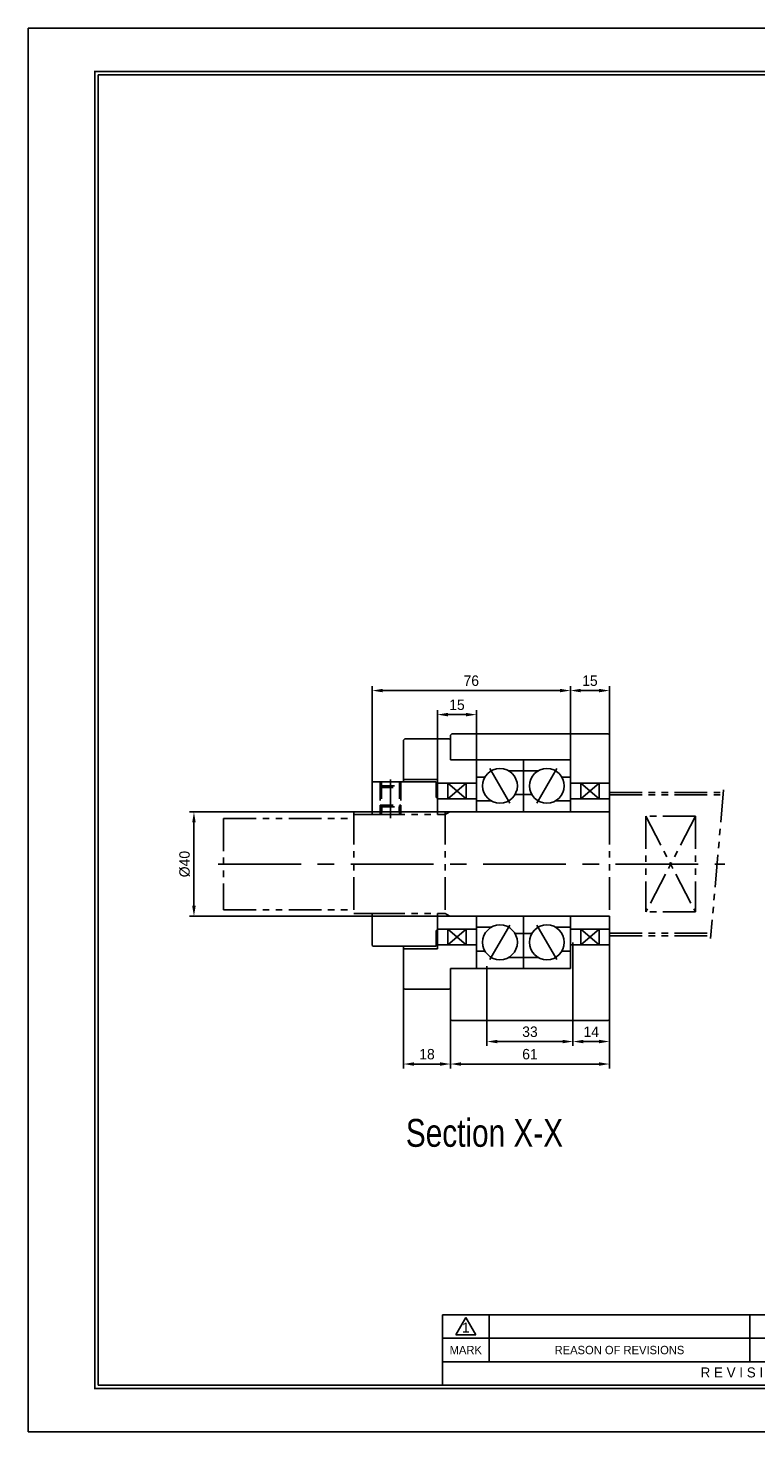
# Model space of a CAD drawing. Header units: millimetres. Extents: x 0 to 761, y 0 to 538.
# Tile 1 of 5: x 0 to 279, y 0 to 538. Entities that reach past the tile are written whole.
import ezdxf
from ezdxf.enums import TextEntityAlignment as Align

# ---------------------------------------------------------------- set-up
doc = ezdxf.new("R2010")
doc.units = ezdxf.units.MM
for name, pattern in [('CENTER', [50.8, 31.75, -6.35, 6.35, -6.35]), ('DASHED', [0.75, 0.5, -0.25]), ('PHANTOM', [2.5, 1.25, -0.25, 0.25, -0.25, 0.25, -0.25])]:
    doc.linetypes.add(name, pattern=pattern)
doc.layers.get('0').update_dxf_attribs({"linetype": 'CONTINUOUS'})
doc.layers.get('DEFPOINTS').update_dxf_attribs({"linetype": 'CONTINUOUS'})
for name, color, linetype in [('center', 1, 'CENTER'), ('hidden', 2, 'DASHED'), ('L1', 7, 'CONTINUOUS'), ('OUTLINE', 7, 'CONTINUOUS'), ('phantom', 6, 'PHANTOM')]:
    doc.layers.add(name, color=color, linetype=linetype)
doc.dimstyles.get("Standard").update_dxf_attribs({"dimtxt": 4, "dimasz": 4, "dimexe": 1.7, "dimexo": 0, "dimgap": 1.7, "dimtad": 1, "dimdec": 3, "dimzin": 11, "dimdsep": 46, "dimtxsty": 'Standard', "dimcen": 0, "dimclrd": 5, "dimclre": 5, "dimclrt": 3, "dimadec": 0, "dimazin": 0, "dimtfac": 0.6, "dimtdec": 3, "dimtmove": 0, "dimatfit": 3, "dimfxl": 0, "dimtolj": 1, "dimtzin": 11, "dimarcsym": 0})

# ---------------------------------------------------------------- blocks, each defined once
blk = doc.blocks.new('표제란')
at = {"layer": 'L1', "color": 0}
for p, q in [((297, 210), (0, 210)), ((0, 210), (0, 0)), ((0, 0), (297, 0))]:
    blk.add_line(p, q, dxfattribs=at)
at = {"layer": 'L1'}
for p, q in [((160, 17.5), (62, 17.5)), ((62, 17.5), (62, 7)), ((64, 14.51), (65.5, 17.1)), ((65.5, 17.1), (67, 14.51)), ((69, 17.5), (69, 10.5)), ((108, 17.5), (108, 10.5)), ((147, 14), (62, 14)), ((64, 14.51), (67, 14.51)), ((147, 10.5), (62, 10.5))]:
    blk.add_line(p, q, dxfattribs=at)
at = {"layer": 'L1', "const_width": 0.25}
blk.add_lwpolyline([(290.5, 6.5), (290.5, 203.5), (10, 203.5), (10, 6.5)], close=True, dxfattribs=at)
at = {"layer": 'L1'}
blk.add_lwpolyline([(290, 7), (290, 203), (10.5, 203), (10.5, 7)], close=True, dxfattribs=at)
for s, height, p in [('1', 1.5, (65.5, 15.61)), ('MARK', 1.25, (65.5, 12.25)), ('REASON OF REVISIONS', 1.25, (88.5, 12.25)), ('R E V I S I O N', 1.5, (107.38, 8.9))]:
    blk.add_text(s, height=height, dxfattribs=at).set_placement(p, align=Align.MIDDLE_CENTER)
for tag, p in [('필렛', (179.25, 10.9)), ('모따기', (179.25, 8.3))]:
    blk.add_attdef(tag, text='', height=1.15, dxfattribs=at).set_placement(p, align=Align.MIDDLE_LEFT)
at = {"layer": 'OUTLINE', "ltscale": 0.5}
for tag, p, height in [('TITLE', (237.17, 24.41), 2.5), ('도번', (251.18, 15.64), 2.5), ('SCALE', (253.78, 9.55), 1.2), ('DATE', (277.02, 9.51), 1.2)]:
    blk.add_attdef(tag, p, '', height=height, dxfattribs=at)
blk = doc.blocks.new('*D2')
at = {"layer": 'DEFPOINTS', "color": 0}
for p in [(172.02, 275.05), (172.02, 257.74), (157.02, 250.24)]:
    blk.add_point(p, dxfattribs=at)
at = {"layer": 'OUTLINE', "color": 5, "lineweight": -2}
for p, q in [((157.02, 250.24), (157.02, 276.75)), ((161.02, 275.05), (168.02, 275.05)), ((172.02, 257.74), (172.02, 276.75))]:
    blk.add_line(p, q, dxfattribs=at)
at = {"layer": 'OUTLINE', "color": 5}
for points in [[(161.02, 275.72), (161.02, 274.38), (157.02, 275.05)], [(168.02, 275.72), (168.02, 274.38), (172.02, 275.05)]]:
    blk.add_solid(points, dxfattribs=at)
at = {"layer": 'OUTLINE', "color": 3, "insert": (164.52, 278.8), "char_height": 4, "attachment_point": 5}
blk.add_mtext('\\A1;15', dxfattribs=at)
blk = doc.blocks.new('*D3')
at = {"layer": 'DEFPOINTS', "color": 0}
for p in [(208.02, 284.27), (208.02, 257.74), (132.02, 248.94)]:
    blk.add_point(p, dxfattribs=at)
at = {"layer": 'OUTLINE', "color": 5, "lineweight": -2}
for p, q in [((132.02, 248.94), (132.02, 285.97)), ((208.02, 257.74), (208.02, 285.97)), ((136.02, 284.27), (204.02, 284.27))]:
    blk.add_line(p, q, dxfattribs=at)
at = {"layer": 'OUTLINE', "color": 5}
for points in [[(136.02, 284.94), (136.02, 283.61), (132.02, 284.27)], [(204.02, 284.94), (204.02, 283.61), (208.02, 284.27)]]:
    blk.add_solid(points, dxfattribs=at)
at = {"layer": 'OUTLINE', "color": 3, "insert": (170.02, 288.03), "char_height": 4, "attachment_point": 5}
blk.add_mtext('\\A1;76', dxfattribs=at)
blk = doc.blocks.new('*D4')
at = {"layer": 'DEFPOINTS', "color": 0}
for p in [(223.02, 284.27), (223.02, 267.24), (208.02, 257.74)]:
    blk.add_point(p, dxfattribs=at)
at = {"layer": 'OUTLINE', "color": 5, "lineweight": -2}
for p, q in [((208.02, 257.74), (208.02, 285.97)), ((223.02, 267.24), (223.02, 285.97)), ((212.02, 284.27), (219.02, 284.27))]:
    blk.add_line(p, q, dxfattribs=at)
at = {"layer": 'OUTLINE', "color": 5}
for points in [[(212.02, 284.94), (212.02, 283.61), (208.02, 284.27)], [(219.02, 284.94), (219.02, 283.61), (223.02, 284.27)]]:
    blk.add_solid(points, dxfattribs=at)
at = {"layer": 'OUTLINE', "color": 3, "insert": (215.52, 288.03), "char_height": 4, "attachment_point": 5}
blk.add_mtext('\\A1;15', dxfattribs=at)
blk = doc.blocks.new('*D5')
at = {"layer": 'DEFPOINTS', "color": 0}
for p in [(209.02, 156.74), (223.02, 158.24), (223.02, 149.69)]:
    blk.add_point(p, dxfattribs=at)
at = {"layer": 'OUTLINE', "color": 5, "lineweight": -2}
for p, q in [((209.02, 156.74), (209.02, 147.99)), ((223.02, 158.24), (223.02, 147.99)), ((213.02, 149.69), (219.02, 149.69))]:
    blk.add_line(p, q, dxfattribs=at)
at = {"layer": 'OUTLINE', "color": 5}
for points in [[(213.02, 150.36), (213.02, 149.02), (209.02, 149.69)], [(219.02, 150.36), (219.02, 149.02), (223.02, 149.69)]]:
    blk.add_solid(points, dxfattribs=at)
at = {"layer": 'OUTLINE', "color": 3, "insert": (216.02, 153.45), "char_height": 4, "attachment_point": 5}
blk.add_mtext('\\A1;14', dxfattribs=at)
blk = doc.blocks.new('*D6')
at = {"layer": 'DEFPOINTS', "color": 0}
for p in [(176.02, 156.74), (209.02, 156.74), (176.02, 149.69)]:
    blk.add_point(p, dxfattribs=at)
at = {"layer": 'OUTLINE', "color": 5, "lineweight": -2}
for p, q in [((176.02, 156.74), (176.02, 147.99)), ((209.02, 156.74), (209.02, 147.99)), ((205.02, 149.69), (180.02, 149.69))]:
    blk.add_line(p, q, dxfattribs=at)
at = {"layer": 'OUTLINE', "color": 5}
for points in [[(180.02, 150.36), (180.02, 149.02), (176.02, 149.69)], [(205.02, 150.36), (205.02, 149.02), (209.02, 149.69)]]:
    blk.add_solid(points, dxfattribs=at)
at = {"layer": 'OUTLINE', "color": 3, "insert": (192.52, 153.44), "char_height": 4, "attachment_point": 5}
blk.add_mtext('\\A1;33', dxfattribs=at)
blk = doc.blocks.new('*D7')
at = {"layer": 'DEFPOINTS', "color": 0}
for p in [(162.02, 158.24), (223.02, 158.24), (162.02, 141.07)]:
    blk.add_point(p, dxfattribs=at)
at = {"layer": 'OUTLINE', "color": 5, "lineweight": -2}
for p, q in [((162.02, 158.24), (162.02, 139.37)), ((223.02, 158.24), (223.02, 139.37)), ((219.02, 141.07), (166.02, 141.07))]:
    blk.add_line(p, q, dxfattribs=at)
at = {"layer": 'OUTLINE', "color": 5}
for points in [[(166.02, 141.73), (166.02, 140.4), (162.02, 141.07)], [(219.02, 141.73), (219.02, 140.4), (223.02, 141.07)]]:
    blk.add_solid(points, dxfattribs=at)
at = {"layer": 'OUTLINE', "color": 3, "insert": (192.52, 144.82), "char_height": 4, "attachment_point": 5}
blk.add_mtext('\\A1;61', dxfattribs=at)
blk = doc.blocks.new('*D8')
at = {"layer": 'DEFPOINTS', "color": 0}
for p in [(144.02, 170.24), (162.02, 158.24), (144.02, 141.07)]:
    blk.add_point(p, dxfattribs=at)
at = {"layer": 'OUTLINE', "color": 5, "lineweight": -2}
for p, q in [((144.02, 170.24), (144.02, 139.37)), ((162.02, 158.24), (162.02, 139.37)), ((158.02, 141.07), (148.02, 141.07))]:
    blk.add_line(p, q, dxfattribs=at)
at = {"layer": 'OUTLINE', "color": 5}
for points in [[(148.02, 141.73), (148.02, 140.4), (144.02, 141.07)], [(158.02, 141.73), (158.02, 140.4), (162.02, 141.07)]]:
    blk.add_solid(points, dxfattribs=at)
at = {"layer": 'OUTLINE', "color": 3, "insert": (153.02, 144.82), "char_height": 4, "attachment_point": 5}
blk.add_mtext('\\A1;18', dxfattribs=at)
blk = doc.blocks.new('*D9')
at = {"layer": 'DEFPOINTS', "color": 0}
for p in [(157.02, 237.74), (63.63, 197.74), (157.02, 197.74)]:
    blk.add_point(p, dxfattribs=at)
at = {"layer": 'OUTLINE', "color": 5, "lineweight": -2}
for p, q in [((157.02, 237.74), (61.93, 237.74)), ((63.63, 233.74), (63.63, 201.74)), ((157.02, 197.74), (61.93, 197.74))]:
    blk.add_line(p, q, dxfattribs=at)
at = {"layer": 'OUTLINE', "color": 5}
for points in [[(62.96, 233.74), (64.3, 233.74), (63.63, 237.74)], [(62.96, 201.74), (64.3, 201.74), (63.63, 197.74)]]:
    blk.add_solid(points, dxfattribs=at)
at = {"layer": 'OUTLINE', "color": 3, "insert": (60.08, 217.74), "char_height": 4, "attachment_point": 5, "rotation": 90}
blk.add_mtext('\\A1;%%C40', dxfattribs=at)

msp = doc.modelspace()

# ---------------------------------------------------------------- linework, layer by layer
at = {"layer": 'center'}
for p, q in [((177.1874, 254.3737), (184.8524, 241.0975)), ((202.8524, 254.3737), (195.1874, 241.0975)), ((139.0199, 250.2356), (139.0199, 235.3822)), ((72.9534, 217.7356), (267.3016, 217.7356)), ((177.1874, 181.0975), (184.8524, 194.3737)), ((202.8524, 181.0975), (195.1874, 194.3737)), ((209.0199, 187.6639), (209.0199, 156.7356)), ((176.0199, 178.6287), (176.0199, 156.7356))]:
    msp.add_line(p, q, dxfattribs=at)
at = {"layer": 'hidden', "color": 5, "ltscale": 10}
for p, q in [((135.0199, 247.1356), (135.0199, 249.2356)), ((143.0199, 247.1356), (143.0199, 249.2356)), ((135.0199, 240.3356), (135.0199, 236.7356)), ((143.0199, 240.3356), (143.0199, 236.7356))]:
    msp.add_line(p, q, dxfattribs=at)
at = {"layer": 'hidden', "ltscale": 10}
for p, q in [((135.6199, 247.7356), (135.0199, 247.1356)), ((135.6199, 247.7356), (135.6199, 249.2356)), ((135.6199, 247.7356), (142.4199, 247.7356)), ((135.6199, 247.7356), (135.6199, 239.7356)), ((142.4199, 247.7356), (142.4199, 249.2356)), ((142.4199, 247.7356), (142.4199, 239.7356)), ((142.4199, 247.7356), (143.0199, 247.1356)), ((135.0199, 247.1356), (143.0199, 247.1356)), ((135.0199, 247.1356), (135.0199, 240.3356)), ((143.0199, 247.1356), (143.0199, 240.3356)), ((135.0199, 240.3356), (135.6199, 239.7356)), ((135.0199, 240.3356), (143.0199, 240.3356)), ((135.6199, 239.7356), (135.6199, 236.7356)), ((135.6199, 239.7356), (142.4199, 239.7356)), ((135.7199, 239.7356), (135.7199, 237.7356)), ((142.3199, 239.7356), (142.3199, 237.7356)), ((142.4199, 239.7356), (143.0199, 240.3356)), ((142.4199, 239.7356), (142.4199, 236.7356))]:
    msp.add_line(p, q, dxfattribs=at)
at = {"layer": 'OUTLINE'}
for p, q in [((144.0199, 265.2356), (144.0199, 249.2356)), ((144.5199, 265.7356), (161.5199, 265.7356)), ((162.0199, 267.2356), (162.5199, 267.7356)), ((162.0199, 267.2356), (162.0199, 257.7356)), ((162.5199, 267.7356), (222.5199, 267.7356)), ((222.5199, 267.7356), (223.0199, 267.2356)), ((223.0199, 267.2356), (223.0199, 237.7356)), ((162.0199, 257.7356), (208.0199, 257.7356)), ((172.0199, 257.7356), (172.0199, 237.7356)), ((184.3524, 253.5077), (190.0199, 253.5077)), ((190.0199, 257.7356), (190.0199, 237.7356)), ((195.6874, 253.5077), (190.0199, 253.5077)), ((208.0199, 257.7356), (208.0199, 237.7356)), ((132.3199, 249.2356), (132.0199, 248.9356)), ((132.0199, 248.9356), (132.0199, 236.7356)), ((132.3199, 249.2356), (156.5199, 249.2356)), ((144.0199, 250.2356), (157.0199, 250.2356)), ((156.5199, 249.2356), (156.5199, 243.2356)), ((157.0199, 250.2356), (157.0199, 236.7356)), ((172.0199, 248.7356), (157.0199, 248.7356)), ((161.0199, 248.7356), (168.0199, 242.7356)), ((168.0199, 248.7356), (161.0199, 242.7356)), ((161.0199, 248.7356), (161.0199, 242.7356)), ((168.0199, 248.7356), (168.0199, 242.7356)), ((175.2478, 251.0681), (172.0199, 251.0681)), ((204.792, 251.0681), (208.0199, 251.0681)), ((208.0199, 248.7356), (223.0199, 248.7356)), ((212.0199, 248.7356), (212.0199, 242.7356)), ((212.0199, 248.7356), (219.0199, 242.7356)), ((219.0199, 248.7356), (212.0199, 242.7356)), ((219.0199, 248.7356), (219.0199, 242.7356)), ((156.5199, 243.2356), (157.0199, 243.2356)), ((172.0199, 242.7356), (157.0199, 242.7356)), ((186.792, 244.4031), (190.0199, 244.4031)), ((193.2478, 244.4031), (190.0199, 244.4031)), ((208.0199, 242.7356), (223.0199, 242.7356)), ((135.7199, 237.7356), (132.0199, 237.7356)), ((135.7199, 237.7356), (142.3199, 237.7356)), ((157.0199, 237.7356), (142.3199, 237.7356)), ((157.0199, 237.7356), (223.0199, 237.7356)), ((177.6874, 241.9636), (172.0199, 241.9636)), ((202.3524, 241.9636), (208.0199, 241.9636)), ((132.0199, 186.5356), (132.0199, 198.7356)), ((157.0199, 197.7356), (132.0199, 197.7356)), ((157.0199, 185.2356), (157.0199, 198.7356)), ((157.0199, 197.7356), (223.0199, 197.7356)), ((172.0199, 197.7356), (172.0199, 177.7356)), ((190.0199, 197.7356), (190.0199, 177.7356)), ((208.0199, 197.7356), (208.0199, 177.7356)), ((223.0199, 197.7356), (223.0199, 158.2356)), ((156.5199, 186.2356), (156.5199, 192.2356)), ((156.5199, 192.2356), (157.0199, 192.2356)), ((172.0199, 192.7356), (157.0199, 192.7356)), ((161.0199, 186.7356), (161.0199, 192.7356)), ((168.0199, 186.7356), (161.0199, 192.7356)), ((161.0199, 186.7356), (168.0199, 192.7356)), ((168.0199, 186.7356), (168.0199, 192.7356)), ((177.6874, 193.5077), (172.0199, 193.5077)), ((186.792, 191.0681), (190.0199, 191.0681)), ((193.2478, 191.0681), (190.0199, 191.0681)), ((202.3524, 193.5077), (208.0199, 193.5077)), ((208.0199, 192.7356), (223.0199, 192.7356)), ((219.0199, 186.7356), (212.0199, 192.7356)), ((212.0199, 186.7356), (219.0199, 192.7356)), ((212.0199, 186.7356), (212.0199, 192.7356)), ((219.0199, 186.7356), (219.0199, 192.7356)), ((132.0199, 186.5356), (132.3199, 186.2356)), ((132.3199, 186.2356), (156.5199, 186.2356)), ((144.0199, 170.2356), (144.0199, 186.2356)), ((144.0199, 185.2356), (157.0199, 185.2356)), ((172.0199, 186.7356), (157.0199, 186.7356)), ((175.2478, 184.4031), (172.0199, 184.4031)), ((204.792, 184.4031), (208.0199, 184.4031)), ((208.0199, 186.7356), (223.0199, 186.7356)), ((162.0199, 177.7356), (162.0199, 158.2356)), ((162.0199, 177.7356), (208.0199, 177.7356)), ((184.3524, 181.9636), (190.0199, 181.9636)), ((195.6874, 181.9636), (190.0199, 181.9636)), ((144.5199, 169.7356), (161.5199, 169.7356)), ((162.5199, 157.7356), (162.0199, 158.2356)), ((162.5199, 157.7356), (222.5199, 157.7356)), ((223.0199, 158.2356), (222.5199, 157.7356))]:
    msp.add_line(p, q, dxfattribs=at)
for centre in [(181.0199, 247.7356), (199.0199, 247.7356), (181.0199, 187.7356), (199.0199, 187.7356)]:
    msp.add_circle(centre, 6.665, dxfattribs=at)
for points in [[(144.5199, 265.7356), (144.3532, 265.5689), (144.1866, 265.4023), (144.0199, 265.2356)], [(161.5199, 265.7356), (161.6866, 265.5689), (161.8533, 265.4023), (162.0199, 265.2356)], [(144.5199, 169.7356), (144.3532, 169.9023), (144.1866, 170.069), (144.0199, 170.2356)], [(162.0199, 170.2356), (161.8533, 170.069), (161.6866, 169.9023), (161.5199, 169.7356)]]:
    msp.add_open_spline(points, degree=3, dxfattribs=at)
at = {"layer": 'phantom', "ltscale": 10}
for p, q in [((223.0199, 245.2356), (266.6966, 245.2356)), ((223.0199, 244.2356), (266.6966, 244.2356)), ((266.7841, 246.2356), (261.7972, 189.2356)), ((125.0199, 237.7356), (125.0199, 197.7356)), ((125.0199, 237.7356), (132.0199, 237.7356)), ((160.0199, 237.7356), (160.0199, 197.7356)), ((160.0199, 236.7356), (161.752, 237.7356)), ((223.0199, 237.7356), (223.0199, 197.7356)), ((75.0199, 235.2356), (125.0199, 235.2356)), ((75.0199, 235.2356), (75.0199, 200.2356)), ((125.0199, 236.7356), (132.0199, 236.7356)), ((132.0199, 236.7356), (157.0199, 236.7356)), ((157.0199, 236.7356), (160.0199, 236.7356)), ((237.0199, 236.0659), (237.0199, 199.4053)), ((256.0199, 236.0659), (237.0199, 236.0659)), ((237.0199, 236.0659), (256.0199, 199.4053)), ((256.0199, 236.0659), (237.0199, 199.4053)), ((256.0199, 236.0659), (256.0199, 199.4053)), ((75.0199, 200.2356), (125.0199, 200.2356)), ((256.0199, 199.4053), (237.0199, 199.4053)), ((125.0199, 198.7356), (132.0199, 198.7356)), ((125.0199, 197.7356), (132.0199, 197.7356)), ((132.0199, 198.7356), (157.0199, 198.7356)), ((157.0199, 198.7356), (160.0199, 198.7356)), ((160.0199, 198.7356), (161.752, 197.7356)), ((223.0199, 191.2356), (261.9722, 191.2356)), ((223.0199, 190.2356), (261.8847, 190.2356))]:
    msp.add_line(p, q, dxfattribs=at)

# ---------------------------------------------------------------- block references
at = {"layer": 'OUTLINE', "xscale": 2.563378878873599, "yscale": 2.563378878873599, "zscale": 2.563378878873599}
msp.add_blockref('표제란', (0, 0), dxfattribs=at)

# ---------------------------------------------------------------- texts
at = {"lineweight": 9, "width": 0.8}
msp.add_text('Section X-X', height=10.674893, dxfattribs=at).set_placement((144.9139, 109.3313))

# ---------------------------------------------------------------- dimensions: what is measured, and where the dimension line sits
at = {"layer": 'OUTLINE'}
for base, p1, p2, picture, middle in [((208.0199, 284.2748), (132.0199, 248.9356), (208.0199, 257.7356), '*D3', (170.0199, 288.0281)), ((223.0199, 284.2748), (208.0199, 257.7356), (223.0199, 267.2356), '*D4', (215.5199, 288.0308)), ((172.0199, 275.0488), (157.0199, 250.2356), (172.0199, 257.7356), '*D2', (164.5199, 278.8047)), ((144.0199, 141.0656), (162.0199, 158.2356), (144.0199, 170.2356), '*D8', (153.0199, 144.8216)), ((162.0199, 141.0656), (223.0199, 158.2356), (162.0199, 158.2356), '*D7', (192.5199, 144.8216)), ((176.0199, 149.6907), (209.0199, 156.7356), (176.0199, 156.7356), '*D6', (192.5199, 153.4413)), ((223.0199, 149.6907), (209.0199, 156.7356), (223.0199, 158.2356), '*D5', (216.0199, 153.4466))]:
    dim = msp.add_linear_dim(base=base, p1=p1, p2=p2, dimstyle='Standard', dxfattribs=at)
    dim.commit()
    dim.dimension.update_dxf_attribs({"geometry": picture, "text_midpoint": middle})
dim = msp.add_linear_dim(base=(63.6305, 197.7356), p1=(157.0199, 237.7356), p2=(157.0199, 197.7356), angle=90, text='%%C<>', dimstyle='Standard', override={"dimgap": 1.5, "dimsah": 1, "dimse1": 0, "dimse2": 0, "dimsd1": 0, "dimsd2": 0, "dimtol": 0, "dimlim": 0}, dxfattribs=at)
dim.commit()
dim.dimension.update_dxf_attribs({"geometry": '*D9', "text_midpoint": (60.0772, 217.7356)})

doc.saveas('drawing.dxf')
